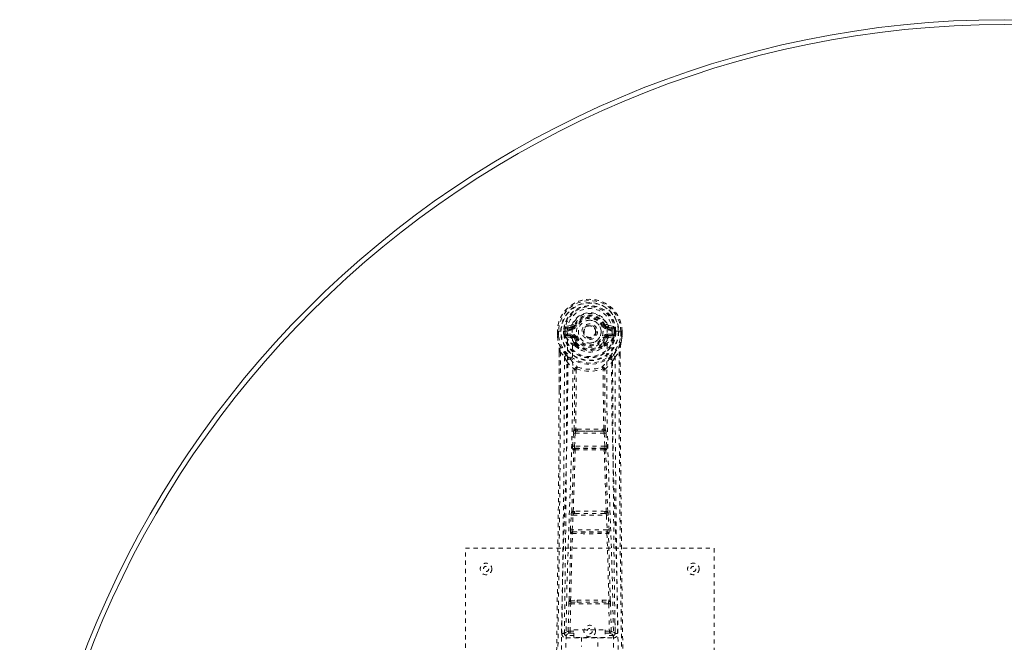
# Model space of a CAD drawing. Header units: inches. Extents: x 12.2 to 59.7, y 3.8 to 40.
# Tile 2 of 5: x 12.2 to 36, y 25 to 40. Entities that reach past the tile are written whole.
import ezdxf

# ---------------------------------------------------------------- set-up
doc = ezdxf.new("R2010")
doc.units = ezdxf.units.IN
doc.header["$MEASUREMENT"] = 0
doc.linetypes.add('SLD-Dashed', pattern=[0.075, 0.05, -0.025])
doc.linetypes.add('SLD-Solid', pattern=[0])

msp = doc.modelspace()

# ---------------------------------------------------------------- linework, layer by layer
at = {"color": 7, "linetype": 'SLD-Dashed', "lineweight": 0}
for p, q in [((25.504, 32.651), (25.385, 32.628)), ((25.416, 32.592), (25.532, 32.612)), ((25.416, 32.592), (25.416, 32.562)), ((25.532, 32.592), (25.416, 32.592)), ((25.532, 32.562), (25.416, 32.562)), ((25.532, 32.612), (25.532, 32.592)), ((25.532, 32.562), (25.532, 32.592)), ((25.592, 32.656), (25.537, 32.679)), ((25.537, 32.545), (25.537, 32.547)), ((25.592, 32.656), (25.614, 32.646)), ((26.308, 32.646), (26.33, 32.656)), ((26.33, 32.656), (26.333, 32.648)), ((26.384, 32.547), (26.384, 32.545)), ((26.39, 32.612), (26.506, 32.592)), ((26.39, 32.612), (26.39, 32.592)), ((26.506, 32.592), (26.39, 32.592)), ((26.39, 32.562), (26.39, 32.592)), ((26.506, 32.562), (26.39, 32.562)), ((26.536, 32.628), (26.418, 32.651)), ((26.506, 32.562), (26.506, 32.592)), ((25.185, 32.511), (25.181, 32.51)), ((25.181, 32.51), (25.181, 32.394)), ((25.181, 32.394), (25.181, 32.39)), ((25.182, 32.511), (25.182, 32.394)), ((25.238, 32.51), (25.185, 32.511)), ((25.211, 32.508), (25.211, 32.394)), ((25.261, 32.51), (25.238, 32.51)), ((25.42, 32.51), (25.261, 32.51)), ((25.332, 32.437), (25.332, 32.508)), ((25.332, 32.437), (25.362, 32.438)), ((25.332, 32.437), (25.332, 32.437)), ((25.368, 32.508), (25.362, 32.508)), ((25.362, 32.508), (25.362, 32.438)), ((25.362, 32.437), (25.368, 32.419)), ((25.367, 32.429), (25.368, 32.508)), ((25.368, 32.419), (25.367, 32.429)), ((25.374, 32.392), (25.378, 32.388)), ((25.378, 32.388), (25.378, 32.387)), ((25.378, 32.388), (25.378, 32.387)), ((25.388, 32.376), (25.378, 32.387)), ((25.388, 32.376), (25.503, 32.356)), ((25.402, 32.44), (25.402, 32.41)), ((25.402, 32.44), (25.532, 32.44)), ((25.532, 32.385), (25.402, 32.41)), ((25.402, 32.41), (25.532, 32.41)), ((25.532, 32.44), (25.532, 32.41)), ((25.532, 32.385), (25.532, 32.41)), ((25.614, 32.355), (25.587, 32.344)), ((26.117, 32.509), (26.117, 32.501)), ((26.117, 32.501), (26.117, 32.485)), ((26.335, 32.344), (26.308, 32.355)), ((26.39, 32.44), (26.39, 32.41)), ((26.39, 32.44), (26.52, 32.44)), ((26.52, 32.41), (26.39, 32.385)), ((26.39, 32.385), (26.39, 32.41)), ((26.39, 32.41), (26.52, 32.41)), ((26.419, 32.356), (26.533, 32.376)), ((26.66, 32.51), (26.502, 32.51)), ((26.52, 32.41), (26.52, 32.44)), ((26.533, 32.376), (26.534, 32.376)), ((26.533, 32.376), (26.533, 32.376)), ((26.544, 32.388), (26.534, 32.376)), ((26.544, 32.388), (26.548, 32.392)), ((26.554, 32.508), (26.56, 32.508)), ((26.554, 32.429), (26.554, 32.508)), ((26.559, 32.437), (26.554, 32.419)), ((26.554, 32.419), (26.554, 32.429)), ((26.56, 32.438), (26.56, 32.508)), ((26.56, 32.438), (26.589, 32.437)), ((26.589, 32.508), (26.589, 32.437)), ((26.589, 32.508), (26.589, 32.508)), ((26.589, 32.437), (26.589, 32.437)), ((26.683, 32.51), (26.66, 32.51)), ((26.736, 32.511), (26.683, 32.51)), ((26.711, 32.394), (26.711, 32.508)), ((26.74, 32.51), (26.736, 32.511)), ((26.739, 32.394), (26.739, 32.511)), ((26.74, 32.39), (26.741, 32.394)), ((26.741, 32.51), (26.741, 32.394)), ((25.593, 32.194), (25.592, 32.213)), ((25.612, 32.149), (25.6, 32.166)), ((25.616, 32.218), (25.616, 32.2)), ((26.306, 32.2), (26.306, 32.218)), ((26.322, 32.166), (26.31, 32.149)), ((26.329, 32.194), (26.329, 32.213)), ((25.224, 32.01), (25.221, 31.085)), ((25.225, 31.085), (25.225, 32.009)), ((25.253, 32.008), (25.349, 31.892)), ((26.572, 31.892), (26.669, 32.008)), ((26.697, 31.955), (26.697, 32.009)), ((26.698, 32.01), (26.698, 31.956)), ((25.633, 31.59), (25.633, 31.59)), ((26.288, 31.59), (26.288, 31.59)), ((25.551, 29.737), (25.567, 30.054)), ((25.595, 29.735), (25.611, 30.052)), ((25.611, 30.052), (26.31, 30.052)), ((25.662, 30.15), (25.622, 30.15)), ((25.63, 30.097), (25.669, 30.097)), ((26.253, 30.097), (25.669, 30.097)), ((26.253, 30.097), (26.292, 30.097)), ((26.3, 30.15), (26.26, 30.15)), ((26.31, 30.052), (26.327, 29.735)), ((26.371, 29.737), (26.355, 30.054)), ((26.327, 29.735), (25.595, 29.735)), ((25.618, 29.685), (25.604, 29.69)), ((25.604, 29.69), (26.318, 29.69)), ((26.318, 29.69), (26.303, 29.685)), ((25.574, 29.643), (25.56, 29.647)), ((26.348, 29.643), (26.362, 29.647)), ((25.496, 27.719), (25.513, 28.072)), ((25.54, 27.717), (25.557, 28.07)), ((25.557, 28.07), (26.364, 28.07)), ((25.595, 28.166), (25.563, 28.165)), ((25.604, 28.114), (25.572, 28.114)), ((26.318, 28.114), (25.604, 28.114)), ((26.318, 28.114), (26.349, 28.114)), ((26.359, 28.165), (26.327, 28.166)), ((26.364, 28.07), (26.381, 27.717)), ((26.426, 27.719), (26.409, 28.072)), ((25.502, 27.629), (25.51, 27.626)), ((26.381, 27.717), (25.54, 27.717)), ((25.555, 27.669), (25.547, 27.672)), ((25.547, 27.672), (26.375, 27.672)), ((26.375, 27.672), (26.367, 27.669)), ((26.412, 27.626), (26.42, 27.629)), ((22.961, 27.277), (28.961, 27.277)), ((22.961, 19.277), (22.961, 27.277)), ((28.961, 27.277), (28.961, 19.277)), ((25.442, 25.274), (25.458, 25.935)), ((25.487, 25.273), (25.502, 25.934)), ((25.5, 26.019), (25.656, 26.026)), ((25.502, 25.934), (26.419, 25.934)), ((25.51, 25.975), (25.663, 25.977)), ((25.663, 25.977), (26.259, 25.977)), ((26.259, 25.977), (26.411, 25.975)), ((26.266, 26.026), (26.422, 26.019)), ((26.419, 25.934), (26.435, 25.273)), ((26.48, 25.274), (26.464, 25.935)), ((25.352, 25.507), (25.349, 25.219)), ((26.573, 25.219), (26.57, 25.507)), ((25.348, 25.217), (25.35, 25.209)), ((25.487, 25.228), (25.487, 25.273)), ((25.487, 25.273), (25.581, 25.273)), ((25.487, 25.228), (25.581, 25.228)), ((25.581, 25.304), (26.331, 25.304)), ((25.581, 25.124), (25.581, 25.304)), ((26.331, 25.304), (26.331, 25.124)), ((26.331, 25.273), (26.435, 25.273)), ((26.331, 25.228), (26.435, 25.228)), ((26.435, 25.228), (26.435, 25.273)), ((26.572, 25.209), (26.574, 25.217)), ((25.393, 25.171), (25.393, 25.111)), ((25.581, 25.171), (25.393, 25.171)), ((25.393, 25.111), (26.529, 25.111)), ((26.331, 25.124), (25.581, 25.124)), ((25.766, 25.124), (25.766, 24.902)), ((26.156, 24.902), (26.156, 25.124)), ((26.529, 25.171), (26.331, 25.171)), ((26.529, 25.111), (26.529, 25.171))]:
    msp.add_line(p, q, dxfattribs=at)
at = {"color": 7, "linetype": 'SLD-Dashed', "lineweight": 0, "flags": 128}
for points in [[(25.537, 32.547), (25.543, 32.624), (25.566, 32.698), (25.606, 32.767), (25.659, 32.827), (25.724, 32.876), (25.798, 32.912), (25.878, 32.934), (25.961, 32.941), (26.044, 32.934), (26.124, 32.912), (26.198, 32.876), (26.263, 32.827), (26.316, 32.767), (26.355, 32.698), (26.378, 32.624), (26.384, 32.547)], [(25.416, 32.562), (25.392, 32.566), (25.373, 32.579)], [(25.382, 24.285), (25.391, 25.329), (25.412, 26.372), (25.444, 27.412), (25.482, 28.447), (25.518, 29.479), (25.544, 30.505), (25.552, 31.527), (25.538, 32.544)], [(25.532, 32.612), (25.569, 32.626), (25.583, 32.64)], [(25.583, 32.64), (25.588, 32.647), (25.592, 32.656)], [(25.642, 32.635), (25.637, 32.637), (25.631, 32.639), (25.627, 32.641), (25.623, 32.643), (25.619, 32.644), (25.617, 32.645), (25.615, 32.646), (25.614, 32.646)], [(26.28, 32.635), (26.285, 32.637), (26.29, 32.639), (26.295, 32.641), (26.299, 32.643), (26.303, 32.644), (26.305, 32.645), (26.307, 32.646), (26.308, 32.646)], [(26.54, 24.285), (26.531, 25.329), (26.51, 26.373), (26.478, 27.412), (26.44, 28.448), (26.404, 29.479), (26.378, 30.506), (26.37, 31.528), (26.384, 32.544)], [(26.549, 32.579), (26.529, 32.566), (26.506, 32.562)], [(25.181, 32.51), (25.181, 32.51), (25.182, 32.51), (25.185, 32.51), (25.188, 32.509), (25.193, 32.509), (25.198, 32.509), (25.205, 32.508), (25.211, 32.508)], [(25.181, 32.394), (25.194, 32.297), (25.21, 32.22)], [(25.181, 32.39), (25.182, 32.39), (25.184, 32.39), (25.187, 32.391), (25.191, 32.391), (25.195, 32.392), (25.2, 32.393), (25.205, 32.393), (25.211, 32.394)], [(25.211, 32.394), (25.205, 32.394), (25.198, 32.394), (25.193, 32.394), (25.188, 32.394), (25.185, 32.394), (25.182, 32.394), (25.181, 32.394), (25.181, 32.394)], [(25.181, 32.39), (25.193, 32.3), (25.212, 32.21)], [(25.273, 24.229), (25.281, 25.276), (25.3, 26.321), (25.329, 27.363), (25.364, 28.401), (25.399, 29.435), (25.424, 30.465), (25.432, 31.49), (25.42, 32.51)], [(25.362, 32.437), (25.362, 32.438), (25.362, 32.438)], [(25.367, 32.429), (25.384, 32.437), (25.402, 32.44)], [(25.53, 32.333), (25.517, 32.35), (25.503, 32.356)], [(25.592, 32.213), (25.56, 32.265), (25.53, 32.333)], [(25.587, 32.344), (25.615, 32.28), (25.644, 32.231)], [(25.642, 32.367), (25.637, 32.365), (25.631, 32.362), (25.627, 32.36), (25.623, 32.359), (25.619, 32.357), (25.617, 32.356), (25.615, 32.355), (25.614, 32.355)], [(26.277, 32.231), (26.307, 32.28), (26.335, 32.344)], [(26.28, 32.367), (26.285, 32.365), (26.29, 32.362), (26.295, 32.36), (26.299, 32.359), (26.303, 32.357), (26.305, 32.356), (26.307, 32.355), (26.308, 32.355)], [(26.329, 32.213), (26.362, 32.265), (26.392, 32.333)], [(26.392, 32.333), (26.405, 32.35), (26.419, 32.356)], [(26.649, 24.229), (26.641, 25.276), (26.622, 26.321), (26.592, 27.363), (26.557, 28.401), (26.523, 29.435), (26.498, 30.465), (26.489, 31.49), (26.502, 32.51)], [(26.52, 32.44), (26.538, 32.437), (26.554, 32.429)], [(26.56, 32.438), (26.56, 32.438), (26.559, 32.437)], [(26.56, 32.508), (26.563, 32.508), (26.57, 32.508), (26.579, 32.508), (26.589, 32.508)], [(26.71, 32.21), (26.727, 32.289), (26.74, 32.39)], [(26.711, 32.508), (26.717, 32.508), (26.723, 32.509), (26.729, 32.509), (26.734, 32.509), (26.737, 32.51), (26.74, 32.51), (26.741, 32.51), (26.74, 32.51)], [(26.741, 32.394), (26.741, 32.394), (26.74, 32.394), (26.737, 32.394), (26.734, 32.394), (26.729, 32.394), (26.723, 32.394), (26.717, 32.394), (26.711, 32.394)], [(26.74, 32.39), (26.739, 32.39), (26.738, 32.39), (26.735, 32.391), (26.731, 32.391), (26.727, 32.392), (26.722, 32.393), (26.716, 32.393), (26.711, 32.394)], [(26.741, 32.394), (26.728, 32.297), (26.712, 32.22)], [(25.21, 32.22), (25.21, 32.215), (25.212, 32.21)], [(25.392, 31.931), (25.291, 32.055), (25.212, 32.21)], [(25.612, 32.149), (25.686, 32.091), (25.743, 32.061)], [(26.178, 32.061), (26.236, 32.091), (26.31, 32.149)], [(26.53, 31.931), (26.631, 32.056), (26.71, 32.21)], [(26.71, 32.21), (26.712, 32.215), (26.712, 32.22)], [(25.253, 32.008), (25.252, 30.542), (25.243, 29.07), (25.228, 27.623), (25.226, 27.402), (25.223, 27.172), (25.221, 26.969), (25.218, 26.77), (25.215, 26.555), (25.213, 26.405), (25.211, 26.248), (25.209, 26.091), (25.208, 25.974), (25.206, 25.834), (25.204, 25.672), (25.2, 25.34), (25.197, 25.135), (25.194, 24.88), (25.19, 24.619), (25.187, 24.371), (25.184, 24.135)], [(25.224, 32.01), (25.223, 32.009), (25.224, 32.009), (25.227, 32.009), (25.23, 32.008), (25.235, 32.008), (25.241, 32.008), (25.247, 32.008), (25.253, 32.008)], [(25.349, 31.892), (25.349, 31.372), (25.347, 30.839), (25.345, 30.294), (25.341, 29.779), (25.337, 29.249), (25.332, 28.697), (25.326, 28.208), (25.323, 27.951), (25.32, 27.678), (25.317, 27.389), (25.313, 27.085), (25.309, 26.81), (25.306, 26.569), (25.304, 26.378), (25.301, 26.163), (25.297, 25.922), (25.294, 25.697), (25.292, 25.504), (25.29, 25.344), (25.288, 25.217)], [(25.487, 31.843), (25.496, 31.834), (25.502, 31.828)], [(26.42, 31.828), (26.426, 31.834), (26.435, 31.843)], [(26.634, 25.217), (26.632, 25.353), (26.63, 25.525), (26.627, 25.734), (26.624, 25.979), (26.62, 26.228), (26.617, 26.447), (26.615, 26.601), (26.614, 26.739), (26.612, 26.86), (26.61, 27.016), (26.608, 27.179), (26.606, 27.335), (26.596, 28.148), (26.587, 28.966), (26.579, 29.939), (26.574, 30.929), (26.572, 31.892)], [(26.669, 32.008), (26.674, 32.008), (26.681, 32.008), (26.686, 32.008), (26.691, 32.008), (26.695, 32.009), (26.698, 32.009), (26.698, 32.009), (26.698, 32.01)], [(26.669, 32.008), (26.67, 30.544), (26.679, 29.07), (26.694, 27.623), (26.696, 27.376), (26.699, 27.118), (26.702, 26.902), (26.705, 26.673), (26.708, 26.423), (26.712, 26.152), (26.714, 25.934), (26.718, 25.671), (26.722, 25.348), (26.725, 25.137), (26.728, 24.879), (26.731, 24.617), (26.735, 24.369), (26.737, 24.135)], [(26.698, 31.956), (26.706, 29.386), (26.734, 26.761), (26.767, 24.135)], [(25.409, 31.779), (25.495, 31.679), (25.595, 31.591)], [(25.643, 31.601), (25.638, 31.61), (25.631, 31.616), (25.624, 31.619), (25.616, 31.619), (25.608, 31.616), (25.602, 31.61), (25.597, 31.601), (25.595, 31.591)], [(25.633, 31.59), (25.632, 30.871), (25.622, 30.15)], [(26.326, 31.591), (26.324, 31.601), (26.32, 31.61), (26.314, 31.616), (26.306, 31.619), (26.298, 31.619), (26.29, 31.616), (26.284, 31.61), (26.278, 31.601)], [(26.3, 30.15), (26.289, 30.871), (26.288, 31.59)], [(26.326, 31.591), (26.427, 31.679), (26.513, 31.779)], [(25.586, 30.144), (25.596, 30.864), (25.598, 31.582)], [(26.336, 30.144), (26.325, 30.864), (26.324, 31.582)], [(25.221, 31.085), (25.215, 29.386), (25.188, 26.761), (25.155, 24.202)], [(25.567, 30.054), (25.572, 30.054), (25.583, 30.053), (25.597, 30.053), (25.611, 30.052)], [(25.63, 30.097), (25.629, 30.096), (25.627, 30.095), (25.624, 30.092), (25.619, 30.082), (25.614, 30.068), (25.611, 30.052)], [(25.662, 30.15), (25.961, 30.152), (26.26, 30.15)], [(25.669, 30.097), (25.961, 30.098), (26.253, 30.097)], [(26.31, 30.052), (26.325, 30.053), (26.339, 30.053), (26.35, 30.054), (26.355, 30.054)], [(25.551, 29.737), (25.556, 29.737), (25.566, 29.736), (25.58, 29.735), (25.595, 29.735)], [(25.604, 29.69), (25.599, 29.694), (25.596, 29.703), (25.595, 29.71), (25.594, 29.718), (25.594, 29.726), (25.595, 29.735)], [(26.327, 29.735), (26.327, 29.726), (26.327, 29.718), (26.327, 29.71), (26.326, 29.703), (26.322, 29.694), (26.318, 29.69)], [(26.327, 29.735), (26.342, 29.735), (26.356, 29.736), (26.366, 29.737), (26.371, 29.737)], [(25.528, 28.161), (25.552, 28.903), (25.574, 29.643)], [(25.563, 28.165), (25.588, 28.908), (25.61, 29.648)], [(26.312, 29.648), (26.334, 28.908), (26.359, 28.165)], [(26.394, 28.161), (26.369, 28.903), (26.348, 29.643)], [(25.513, 28.072), (25.515, 28.104), (25.515, 28.106)], [(25.513, 28.072), (25.517, 28.072), (25.528, 28.071), (25.542, 28.07), (25.557, 28.07)], [(26.364, 28.07), (26.38, 28.07), (26.394, 28.071), (26.404, 28.072), (26.409, 28.072)], [(26.409, 28.072), (26.407, 28.104), (26.406, 28.106)], [(25.466, 26.017), (25.486, 26.823), (25.51, 27.626)], [(25.496, 27.719), (25.5, 27.719), (25.511, 27.718), (25.525, 27.718), (25.54, 27.717)], [(25.5, 26.019), (25.52, 26.826), (25.545, 27.629)], [(26.377, 27.629), (26.402, 26.826), (26.422, 26.019)], [(26.381, 27.717), (26.397, 27.718), (26.411, 27.718), (26.421, 27.719), (26.426, 27.719)], [(26.456, 26.017), (26.436, 26.823), (26.412, 27.626)], [(25.458, 25.935), (25.462, 25.935), (25.473, 25.935), (25.487, 25.935), (25.502, 25.934)], [(25.656, 26.026), (25.961, 26.026), (26.266, 26.026)], [(25.663, 25.977), (25.961, 25.977), (26.259, 25.977)], [(26.419, 25.934), (26.435, 25.935), (26.449, 25.935), (26.459, 25.935), (26.464, 25.935)], [(25.442, 25.274), (25.373, 25.246), (25.348, 25.217)], [(25.393, 25.171), (25.418, 25.2), (25.487, 25.228)], [(25.442, 25.274), (25.447, 25.274), (25.457, 25.274), (25.471, 25.273), (25.487, 25.273)], [(26.435, 25.273), (26.451, 25.273), (26.465, 25.274), (26.475, 25.274), (26.48, 25.274)], [(26.435, 25.228), (26.504, 25.2), (26.529, 25.171)], [(26.574, 25.217), (26.549, 25.246), (26.48, 25.274)]]:
    msp.add_lwpolyline(points, dxfattribs=at)
at = {"color": 7, "linetype": 'SLD-Dashed', "lineweight": 0}
for centre, radius in [((25.961, 32.501), 0.7), ((25.961, 32.501), 0.69), ((25.961, 32.501), 0.623), ((25.961, 32.501), 0.32), ((25.961, 32.501), 0.275), ((25.961, 32.501), 0.188), ((25.961, 32.501), 0.156), ((25.961, 32.501), 0.142), ((25.961, 32.501), 0.139), ((25.961, 32.501), 0.138), ((23.461, 26.777), 0.14), ((23.461, 26.777), 0.0625), ((28.461, 26.777), 0.14), ((28.461, 26.777), 0.0625), ((25.961, 25.277), 0.14), ((25.961, 25.277), 0.0625)]:
    msp.add_circle(centre, radius, dxfattribs=at)
at = {"color": 7, "linetype": 'SLD-Solid', "lineweight": 15}
for radius, start, end in [(23.75, 0, 180), (23.632, 0.2864, 179.7136), (23.632, 0.2864, 179.7136)]:
    msp.add_arc((35.961, 16.277), radius, start, end, dxfattribs=at)
at = {"color": 7, "linetype": 'SLD-Dashed', "lineweight": 0}
for centre, radius, start, end in [((25.961, 32.501), 0.78, 0, 179.3038), ((25.961, 32.501), 0.78, 0.7166, 179.2834), ((25.961, 32.501), 0.75, 0.5685, 179.4315), ((25.961, 32.501), 0.629, 0.6527, 179.3473), ((25.961, 32.501), 0.599, 0.6527, 179.3473), ((25.961, 32.516), 0.541, 359.3502, 180.6498), ((25.961, 32.501), 0.459, 22.774, 157.226), ((25.961, 32.501), 0.4, 22.774, 157.226), ((25.961, 32.501), 0.376, 22.774, 157.226), ((25.961, 32.501), 0.346, 22.774, 157.226), ((25.961, 32.501), 0.275, 89.9999, 270.0001), ((25.961, 32.501), 0.275, 269.9999, 90.0001), ((25.961, 32.501), 0.593, 172.3909, 179.3289), ((25.577, 32.552), 0.206, 158.3424, 172.3386), ((25.415, 32.622), 0.0299, 167.8919, 271.9521), ((25.539, 32.323), 0.221, 90.3098, 122.5189), ((25.533, 32.642), 0.0301, 162.351, 268.5745), ((25.495, 32.696), 0.0454, 281.2475, 337.5755), ((25.532, 32.681), 0.089, 270, 337.226), ((25.532, 32.681), 0.119, 270.0001, 337.2259), ((26.39, 32.681), 0.119, 202.7738, 269.9997), ((26.39, 32.681), 0.089, 202.774, 270), ((26.929, 31.304), 1.478, 111.6239, 113.9237), ((26.396, 32.683), 0.0715, 209.6357, 265.2026), ((26.426, 32.696), 0.0454, 202.4839, 258.6911), ((26.379, 32.312), 0.233, 58.0382, 88.5928), ((26.389, 32.642), 0.0301, 271.4236, 17.6509), ((26.507, 32.622), 0.0299, 268.0479, 12.1081), ((26.345, 32.552), 0.206, 7.6573, 21.6591), ((25.961, 32.501), 0.593, 0.6711, 7.6091), ((25.211, 32.394), 0.03, 180.0028, 185.051), ((25.961, 32.501), 0.787, 188.0937, 351.9063), ((25.961, 32.501), 0.758, 188.0937, 351.9063), ((25.359, 33.557), 1.049, 268.5385, 270.1571), ((25.961, 32.501), 0.632, 185.8273, 354.1727), ((25.961, 32.501), 0.602, 186.0327, 353.9673), ((25.454, 32.426), 0.0864, 184.5683, 202.6908), ((25.402, 32.379), 0.0306, 89.0741, 154.5719), ((25.831, 32.597), 0.499, 204.8895, 243.9925), ((25.769, 32.598), 0.441, 210.2261, 246.4278), ((25.533, 32.355), 0.0299, 91.0971, 178.7802), ((25.561, 32.328), 0.031, 31.5719, 169.9013), ((25.532, 32.321), 0.119, 22.7741, 89.9999), ((25.532, 32.321), 0.089, 22.774, 90), ((25.527, 32.32), 0.0649, 21.3177, 85.0793), ((25.961, 32.501), 0.376, 202.774, 337.226), ((25.961, 32.501), 0.346, 202.774, 337.226), ((25.961, 32.501), 0.156, 245.2931, 290.0155), ((26.39, 32.321), 0.119, 90.0003, 157.2262), ((26.39, 32.321), 0.089, 90, 157.226), ((26.097, 32.592), 0.492, 295.7076, 335.4804), ((26.153, 32.599), 0.441, 293.5935, 329.7438), ((26.395, 32.32), 0.0649, 94.9221, 158.682), ((26.361, 32.328), 0.031, 10.1789, 148.3487), ((26.389, 32.355), 0.0299, 1.1732, 88.9517), ((26.52, 32.379), 0.0306, 25.4291, 90.927), ((26.439, 32.433), 0.116, 339.6329, 353.1081), ((24.037, 32.039), 1.187, 358.5706, 8.7912), ((21.738, 31.391), 3.569, 9.9436, 13.2515), ((25.623, 32.21), 0.0305, 44.548, 174.2851), ((25.615, 32.173), 0.0459, 88.3093, 118.8625), ((25.615, 32.154), 0.046, 88.2952, 118.8053), ((25.637, 32.191), 0.0449, 175.0847, 213.9425), ((25.651, 32.145), 0.0396, 127.1209, 174.828), ((25.643, 32.196), 0.0347, 87.2675, 140.6017), ((25.961, 32.513), 0.453, 220.4509, 319.5491), ((25.649, 32.201), 0.033, 181.8824, 228.3806), ((25.961, 32.54), 0.494, 227.4887, 312.5114), ((25.961, 32.494), 0.411, 219.7063, 320.2937), ((26.299, 32.21), 0.0305, 5.7205, 135.4472), ((26.279, 32.196), 0.0347, 39.3951, 92.7357), ((26.273, 32.201), 0.033, 311.624, 358.1118), ((26.271, 32.145), 0.0396, 5.1755, 52.8783), ((26.307, 32.173), 0.0459, 61.1386, 91.6909), ((26.307, 32.154), 0.046, 61.1947, 91.7048), ((26.284, 32.191), 0.0448, 326.2212, 4.9351), ((30.182, 31.392), 3.567, 166.7466, 170.057), ((27.885, 32.039), 1.187, 171.2124, 181.427), ((25.683, 31.574), 0.461, 129.1724, 136.3355), ((20.636, 29.351), 5.355, 26.9677, 28.3334), ((26.942, 33.51), 2.213, 225.508, 228.8672), ((25.469, 31.777), 0.0608, 58.0022, 177.4269), ((26.233, 32.34), 0.893, 214.9882, 231.1484), ((25.961, 32.481), 0.473, 242.6139, 297.3862), ((25.689, 32.34), 0.893, 308.8524, 325.0109), ((26.452, 31.777), 0.0608, 2.5713, 122.0025), ((24.979, 33.51), 2.213, 311.1326, 314.4915), ((31.298, 29.344), 5.369, 151.6689, 153.0309), ((26.239, 31.574), 0.461, 43.663, 50.8248), ((-474.132, 33.098), 499.542, 359.09607, 359.8488), ((25.656, 31.586), 0.0608, 73.7753, 175.9551), ((25.584, 31.583), 0.0133, 356.7797, 33.9508), ((25.63, 31.519), 0.0709, 87.2838, 117.281), ((25.646, 31.589), 0.0128, 102.3457, 173.3612), ((25.715, 31.584), 0.0738, 124.979, 166.7589), ((25.961, 32.514), 0.966, 250.8188, 289.1818), ((25.961, 32.438), 0.844, 250.0603, 289.9396), ((26.266, 31.586), 0.0608, 4.0455, 106.2241), ((26.207, 31.584), 0.0738, 13.2382, 55.0218), ((26.276, 31.589), 0.0128, 6.6338, 77.6711), ((26.292, 31.519), 0.0708, 62.7167, 92.7158), ((26.338, 31.583), 0.0133, 146.0801, 183.3002), ((526.031, 33.097), 499.52, 180.15118, 180.90395), ((25.748, 30.063), 0.181, 153.5378, 182.7734), ((25.616, 30.077), 0.0735, 85.512, 114.1486), ((25.632, 30.142), 0.0457, 178.2708, 268.1468), ((25.725, 30.139), 0.104, 173.8583, 204.0345), ((25.761, 30.137), 0.101, 172.2367, 203.4717), ((26.161, 30.137), 0.1, 336.5213, 7.7702), ((26.197, 30.139), 0.104, 335.9688, 6.1385), ((26.29, 30.142), 0.0457, 271.854, 1.7285), ((26.253, 30.054), 0.0575, 357.8273, 47.5835), ((26.306, 30.077), 0.073, 65.748, 94.5958), ((26.174, 30.063), 0.181, 357.2207, 26.4648), ((25.711, 29.708), 0.163, 169.7774, 201.8737), ((25.605, 29.645), 0.0451, 90.8634, 176.7699), ((26.317, 29.645), 0.0451, 3.227, 89.1382), ((26.211, 29.708), 0.163, 338.125, 10.221), ((25.619, 29.64), 0.0451, 90.8963, 176.6074), ((25.603, 29.574), 0.0749, 85.0961, 112.9465), ((25.667, 29.654), 0.0574, 147.5069, 185.9248), ((25.961, 67.009), 37.363, 269.4615, 270.5383), ((25.961, 62.277), 32.594, 269.3981, 270.6019), ((26.303, 29.64), 0.0451, 3.3911, 89.1052), ((26.254, 29.654), 0.0578, 354.2229, 32.3488), ((26.318, 29.573), 0.075, 67.0732, 94.8913), ((25.652, 28.104), 0.136, 155.3336, 179.2486), ((25.555, 28.081), 0.0843, 84.8698, 108.799), ((25.573, 28.16), 0.0448, 177.9377, 222.902), ((25.572, 28.157), 0.0424, 220.4477, 270.4153), ((25.625, 28.071), 0.068, 141.1028, 181.6353), ((25.649, 28.155), 0.087, 173.4637, 208.3359), ((25.675, 28.154), 0.0814, 171.2455, 208.6909), ((25.961, -4.622), 32.79, 89.3606, 90.6393), ((25.961, -5.242), 33.358, 89.3871, 90.6129), ((26.246, 28.154), 0.0814, 331.3076, 8.7562), ((26.273, 28.155), 0.0867, 331.6283, 6.5703), ((26.348, 28.16), 0.0456, 271.2557, 1.8229), ((26.296, 28.071), 0.068, 358.3625, 38.9065), ((26.367, 28.082), 0.0837, 71.1206, 95.2104), ((26.271, 28.104), 0.136, 0.7186, 24.7091), ((25.702, 27.688), 0.209, 171.5848, 196.4936), ((25.547, 27.627), 0.0451, 90.5938, 177.0808), ((25.555, 27.623), 0.0451, 90.6209, 177.0112), ((25.537, 27.539), 0.0908, 85.1444, 107.0282), ((25.595, 27.702), 0.0563, 164.2628, 211.7614), ((25.599, 27.636), 0.0546, 143.5221, 186.9857), ((25.961, 64.274), 36.647, 269.3489, 270.651), ((25.961, 60.482), 32.816, 269.2909, 270.7091), ((26.367, 27.623), 0.0451, 2.9871, 89.3792), ((26.323, 27.636), 0.055, 353.16, 36.3322), ((26.327, 27.702), 0.0564, 328.2441, 15.7317), ((26.375, 27.627), 0.0451, 2.9192, 89.4062), ((26.385, 27.539), 0.091, 73.0019, 94.8392), ((26.219, 27.688), 0.209, 343.5088, 8.4114), ((25.859, 25.935), 0.402, 168.15, 179.9206), ((25.492, 25.881), 0.139, 86.8585, 100.6175), ((25.512, 26.021), 0.0456, 184.1751, 268.2453), ((25.61, 26.023), 0.111, 181.7807, 205.6625), ((25.608, 25.935), 0.105, 157.5317, 180.3647), ((25.744, 26.014), 0.0889, 172.366, 204.3947), ((26.178, 26.014), 0.0889, 335.6062, 7.6358), ((26.313, 26.023), 0.109, 334.2103, 358.3437), ((26.41, 26.021), 0.0456, 271.7539, 355.8258), ((26.314, 25.935), 0.105, 359.6327, 22.474), ((26.43, 25.879), 0.141, 79.4661, 93.0576), ((26.063, 25.935), 0.401, 0.078, 11.8366), ((25.324, 26.814), 1.597, 268.7154, 270.8681), ((25.393, 25.216), 0.105, 179.2634, 269.9944), ((25.392, 25.213), 0.0423, 186.5682, 271.962), ((25.487, 25.273), 0.0451, 179.0364, 269.569), ((26.435, 25.273), 0.0451, 270.4307, 0.8998), ((26.529, 25.216), 0.105, 270.0043, 0.7379), ((26.53, 25.213), 0.0423, 268.0375, 353.4307), ((26.598, 26.814), 1.598, 269.1328, 271.2844)]:
    msp.add_arc(centre, radius, start, end, dxfattribs=at)

doc.saveas('drawing.dxf')
